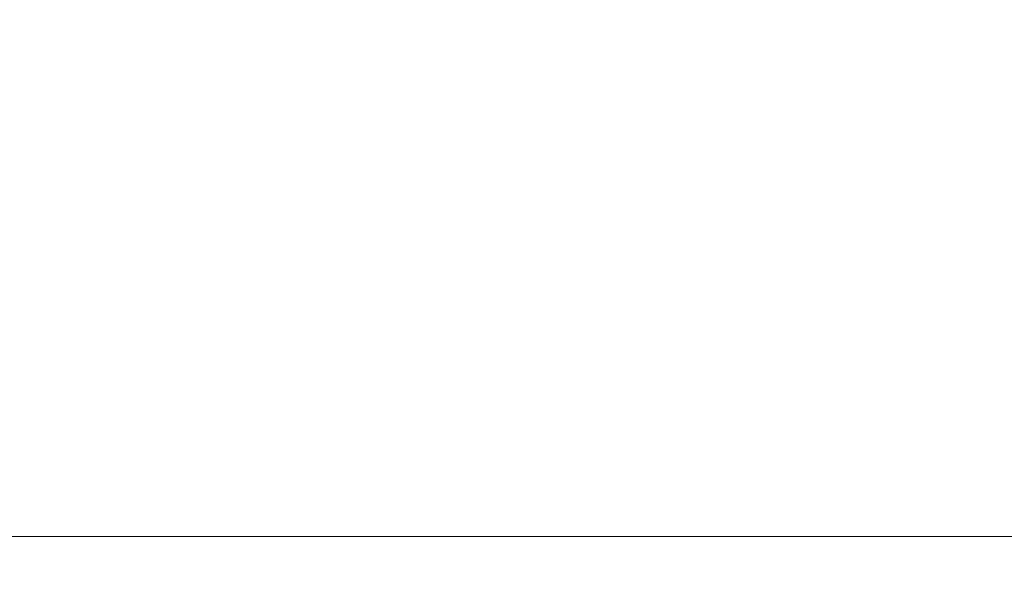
# Model space of a CAD drawing. Header units: millimetres. Extents: x 5 to 597, y 5 to 415.
# Tile 116 of 138: x 318 to 337, y 357 to 368. Entities that reach past the tile are written whole.
import ezdxf

# ---------------------------------------------------------------- set-up
doc = ezdxf.new("R2010")
doc.units = ezdxf.units.MM
doc.styles.add('SLDTEXTSTYLE0', font='ARIAL.TTF', dxfattribs={"width": 0.948})
doc.dimstyles.new('SLDDIMSTYLE1', dxfattribs={"dimtxt": 2.5, "dimasz": 2.5, "dimexe": 0, "dimexo": 0.0625, "dimtad": 1, "dimlfac": 5, "dimrnd": 1e-09, "dimzin": 12, "dimdsep": 46, "dimtxsty": 'SLDTEXTSTYLE0', "dimsah": 1, "dimcen": 0.09, "dimadec": 0, "dimazin": 3, "dimtfac": 1, "dimtofl": 0, "dimtmove": 0, "dimatfit": 3, "dimfxl": 0, "dimfrac": 2, "dimtolj": 1, "dimtzin": 12, "dimarcsym": 0})

# ---------------------------------------------------------------- blocks, each defined once
blk = doc.blocks.new('_D_1')
at = {"color": 7, "linetype": 'Continuous', "lineweight": 0}
for p, q in [((463.49, 375.75), (463.49, 356.951)), ((289.49, 375.54), (289.49, 356.951)), ((289.49, 357.951), (463.49, 357.951))]:
    blk.add_line(p, q, dxfattribs=at)
at = {"color": 7, "linetype": 'Continuous', "lineweight": 18}
for points in [[(289.49, 357.951), (291.99, 357.641), (291.99, 358.261)], [(463.49, 357.951), (460.99, 358.261), (460.99, 357.641)]]:
    blk.add_solid(points, dxfattribs=at)
at = {"color": 7, "linetype": 'Continuous', "lineweight": 18, "insert": (372.883, 361.174), "char_height": 2.5, "attachment_point": 1, "style": 'SLDTEXTSTYLE0'}
blk.add_mtext('870', dxfattribs=at)

msp = doc.modelspace()

# ---------------------------------------------------------------- dimensions: what is measured, and where the dimension line sits
at = {"color": 7, "linetype": 'Continuous', "lineweight": 18}
dim = msp.add_linear_dim(base=(463.4896, 357.9511), p1=(289.4896, 376.5403), p2=(463.4896, 376.7503), dimstyle='SLDDIMSTYLE1', dxfattribs=at)
dim.commit()
dim.dimension.update_dxf_attribs({"geometry": '_D_1', "text_midpoint": (375.7475, 357.9511), "dimtype": 160})

doc.saveas('drawing.dxf')
